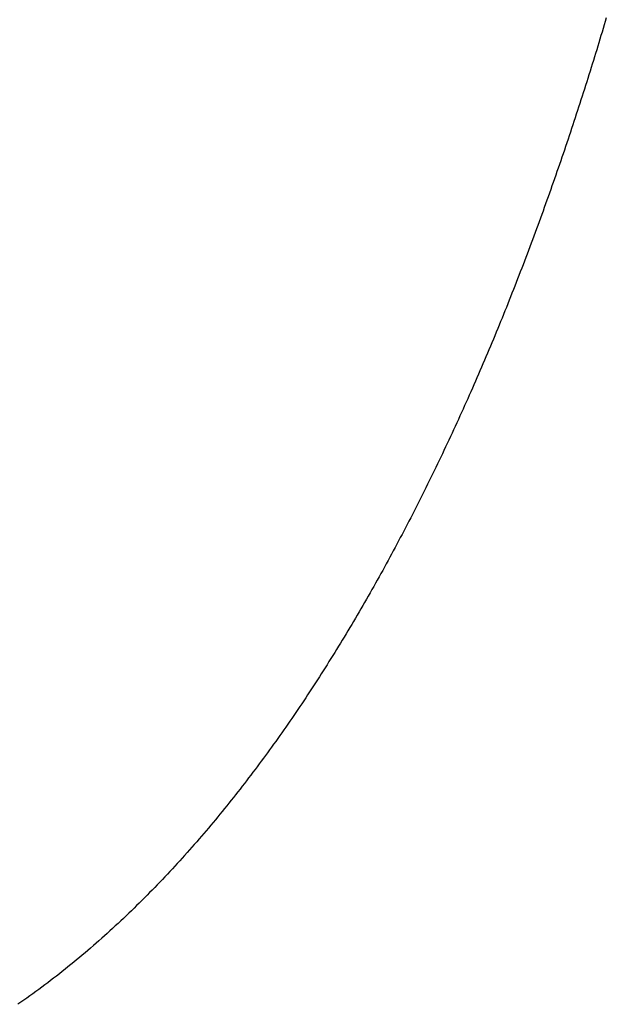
# Model space of a CAD drawing. Extents: x 987 to 2641, y 1244 to 2490.
# Tile 85 of 138: x 2556 to 2583, y 1787 to 1832. Entities that reach past the tile are written whole.
import ezdxf

# ---------------------------------------------------------------- set-up
doc = ezdxf.new("R2010")
doc.units = 0
doc.layers.add('KF_GRAVIS_8_REAR', color=7, linetype='CONTINUOUS')

# ---------------------------------------------------------------- blocks, each defined once
blk = doc.blocks.new('KF_GRAVIS_8_REAR')
at = {"layer": 'KF_GRAVIS_8_REAR'}
blk.add_polyline3d([(68.9172, -313.417, 0), (68.8688, -313.581, 0), (68.8201, -313.744, 0), (68.7712, -313.908, 0), (68.7221, -314.072, 0), (68.6729, -314.236, 0), (68.6234, -314.4, 0), (68.5737, -314.564, 0), (68.5238, -314.728, 0), (68.4737, -314.892, 0), (68.4234, -315.056, 0), (68.3729, -315.221, 0), (68.3222, -315.385, 0), (68.2713, -315.55, 0), (68.2202, -315.714, 0), (68.1689, -315.879, 0), (68.1173, -316.044, 0), (68.0656, -316.208, 0), (68.0136, -316.373, 0), (67.9615, -316.538, 0), (67.9091, -316.703, 0), (67.8566, -316.868, 0), (67.8038, -317.032, 0), (67.7508, -317.197, 0), (67.6976, -317.363, 0), (67.6442, -317.528, 0), (67.5906, -317.693, 0), (67.5368, -317.858, 0), (67.4828, -318.023, 0), (67.4285, -318.188, 0), (67.3741, -318.353, 0), (67.3195, -318.519, 0), (67.2646, -318.684, 0), (67.2095, -318.849, 0), (67.1542, -319.014, 0), (67.0988, -319.18, 0), (67.0431, -319.345, 0), (66.9871, -319.51, 0), (66.931, -319.676, 0), (66.8747, -319.841, 0), (66.8182, -320.006, 0), (66.7614, -320.171, 0), (66.7044, -320.337, 0), (66.6473, -320.502, 0), (66.5899, -320.667, 0), (66.5323, -320.833, 0), (66.4745, -320.998, 0), (66.4164, -321.163, 0), (66.3582, -321.328, 0), (66.2998, -321.494, 0), (66.2411, -321.659, 0), (66.1822, -321.824, 0), (66.1231, -321.989, 0), (66.0638, -322.154, 0), (66.0043, -322.319, 0), (65.9446, -322.484, 0), (65.8846, -322.649, 0), (65.8245, -322.814, 0), (65.7641, -322.979, 0), (65.7035, -323.144, 0), (65.6427, -323.309, 0), (65.5817, -323.473, 0), (65.5205, -323.638, 0), (65.459, -323.803, 0), (65.3974, -323.967, 0), (65.3355, -324.132, 0), (65.2734, -324.296, 0), (65.2111, -324.461, 0), (65.1486, -324.625, 0), (65.0858, -324.79, 0), (65.0228, -324.954, 0), (64.9597, -325.118, 0), (64.8963, -325.282, 0), (64.8327, -325.446, 0), (64.7688, -325.61, 0), (64.7048, -325.774, 0), (64.6405, -325.937, 0), (64.576, -326.101, 0), (64.5113, -326.265, 0), (64.4464, -326.428, 0), (64.3813, -326.592, 0), (64.3159, -326.755, 0), (64.2503, -326.918, 0), (64.1845, -327.081, 0), (64.1185, -327.244, 0), (64.0523, -327.407, 0), (63.9858, -327.57, 0), (63.9191, -327.732, 0), (63.8522, -327.895, 0), (63.7851, -328.057, 0), (63.7178, -328.22, 0), (63.6502, -328.382, 0), (63.5824, -328.544, 0), (63.5144, -328.706, 0), (63.4462, -328.868, 0), (63.3777, -329.029, 0), (63.309, -329.191, 0), (63.2401, -329.352, 0), (63.171, -329.514, 0), (63.1017, -329.675, 0), (63.0321, -329.836, 0), (62.9623, -329.997, 0), (62.8923, -330.157, 0), (62.822, -330.318, 0), (62.7516, -330.478, 0), (62.6809, -330.639, 0), (62.61, -330.799, 0), (62.5389, -330.959, 0), (62.4676, -331.119, 0), (62.396, -331.278, 0), (62.3242, -331.438, 0), (62.2522, -331.597, 0), (62.18, -331.756, 0), (62.1076, -331.915, 0), (62.0349, -332.074, 0), (61.9621, -332.233, 0), (61.889, -332.391, 0), (61.8157, -332.55, 0), (61.7421, -332.708, 0), (61.6684, -332.866, 0), (61.5944, -333.024, 0), (61.5202, -333.181, 0), (61.4458, -333.339, 0), (61.3712, -333.496, 0), (61.2964, -333.653, 0), (61.2213, -333.81, 0), (61.1461, -333.966, 0), (61.0706, -334.123, 0), (60.9949, -334.279, 0), (60.919, -334.435, 0), (60.8428, -334.591, 0), (60.7665, -334.747, 0), (60.6899, -334.902, 0), (60.6131, -335.057, 0), (60.5361, -335.212, 0), (60.4589, -335.367, 0), (60.3815, -335.522, 0), (60.3039, -335.676, 0), (60.226, -335.83, 0), (60.148, -335.984, 0), (60.0697, -336.138, 0), (59.9912, -336.291, 0), (59.9125, -336.445, 0), (59.8336, -336.598, 0), (59.7544, -336.75, 0), (59.6751, -336.903, 0), (59.5955, -337.055, 0), (59.5158, -337.207, 0), (59.4358, -337.359, 0), (59.3556, -337.511, 0), (59.2752, -337.662, 0), (59.1946, -337.813, 0), (59.1138, -337.964, 0), (59.0327, -338.115, 0), (58.9515, -338.265, 0), (58.87, -338.415, 0), (58.7883, -338.565, 0), (58.7065, -338.715, 0), (58.6244, -338.864, 0), (58.5421, -339.013, 0), (58.4596, -339.162, 0), (58.3768, -339.31, 0), (58.2939, -339.458, 0), (58.2108, -339.606, 0), (58.1274, -339.754, 0), (58.0439, -339.901, 0), (57.9601, -340.049, 0), (57.8762, -340.195, 0), (57.792, -340.342, 0), (57.7076, -340.488, 0), (57.623, -340.634, 0), (57.5382, -340.78, 0), (57.4532, -340.925, 0), (57.368, -341.071, 0), (57.2826, -341.215, 0), (57.1969, -341.36, 0), (57.1111, -341.504, 0), (57.0251, -341.648, 0), (56.9388, -341.792, 0), (56.8524, -341.935, 0), (56.7657, -342.078, 0), (56.6789, -342.221, 0), (56.5918, -342.363, 0), (56.5045, -342.505, 0), (56.4171, -342.647, 0), (56.3294, -342.788, 0), (56.2415, -342.929, 0), (56.1534, -343.07, 0), (56.0651, -343.211, 0), (55.9766, -343.351, 0), (55.8879, -343.49, 0), (55.799, -343.63, 0), (55.7099, -343.769, 0), (55.6206, -343.908, 0), (55.5311, -344.046, 0), (55.4414, -344.184, 0), (55.3515, -344.322, 0), (55.2614, -344.46, 0), (55.1711, -344.597, 0), (55.0806, -344.733, 0), (54.9899, -344.87, 0), (54.8989, -345.006, 0), (54.8078, -345.141, 0), (54.7165, -345.277, 0), (54.625, -345.412, 0), (54.5333, -345.546, 0), (54.4413, -345.681, 0), (54.3492, -345.814, 0), (54.2569, -345.948, 0), (54.1644, -346.081, 0), (54.0717, -346.214, 0), (53.9788, -346.346, 0), (53.8856, -346.478, 0), (53.7923, -346.61, 0), (53.6988, -346.741, 0), (53.6051, -346.872, 0), (53.5112, -347.002, 0), (53.4171, -347.132, 0), (53.3228, -347.262, 0), (53.2283, -347.391, 0), (53.1334, -347.52, 0), (53.0381, -347.65, 0), (52.9423, -347.779, 0), (52.8459, -347.908, 0), (52.7491, -348.037, 0), (52.6518, -348.166, 0), (52.554, -348.295, 0), (52.4558, -348.424, 0), (52.357, -348.553, 0), (52.2578, -348.682, 0), (52.1581, -348.811, 0), (52.0579, -348.94, 0), (51.9572, -349.068, 0), (51.856, -349.197, 0), (51.7544, -349.325, 0), (51.6522, -349.454, 0), (51.5496, -349.582, 0), (51.4465, -349.71, 0), (51.343, -349.838, 0), (51.2389, -349.966, 0), (51.1344, -350.094, 0), (51.0294, -350.222, 0), (50.9239, -350.349, 0), (50.818, -350.477, 0), (50.7115, -350.604, 0), (50.6046, -350.731, 0), (50.4972, -350.858, 0), (50.3894, -350.984, 0), (50.281, -351.111, 0), (50.1722, -351.237, 0), (50.0629, -351.363, 0), (49.9532, -351.489, 0), (49.8429, -351.615, 0), (49.7322, -351.74, 0), (49.6211, -351.865, 0), (49.5094, -351.99, 0), (49.3973, -352.114, 0), (49.2847, -352.239, 0), (49.1717, -352.363, 0), (49.0581, -352.487, 0), (48.9441, -352.61, 0), (48.8297, -352.733, 0), (48.7147, -352.856, 0), (48.5993, -352.979, 0), (48.4835, -353.101, 0), (48.3671, -353.223, 0), (48.2503, -353.345, 0), (48.1331, -353.466, 0), (48.0153, -353.587, 0), (47.8971, -353.708, 0), (47.7785, -353.828, 0), (47.6594, -353.948, 0), (47.5398, -354.067, 0), (47.4197, -354.186, 0), (47.2992, -354.305, 0), (47.1782, -354.423, 0), (47.0568, -354.541, 0), (46.9349, -354.659, 0), (46.8126, -354.776, 0), (46.6898, -354.893, 0), (46.5665, -355.009, 0), (46.4428, -355.125, 0), (46.3187, -355.24, 0), (46.194, -355.355, 0), (46.069, -355.469, 0), (45.9435, -355.583, 0), (45.8175, -355.697, 0), (45.6911, -355.81, 0), (45.5643, -355.923, 0), (45.437, -356.035, 0), (45.3092, -356.146, 0), (45.1811, -356.257, 0), (45.0525, -356.368, 0), (44.9234, -356.478, 0), (44.7939, -356.587, 0), (44.664, -356.696, 0), (44.5336, -356.805, 0), (44.4028, -356.913, 0), (44.2716, -357.02, 0), (44.1399, -357.127, 0), (44.0078, -357.233, 0), (43.8753, -357.339, 0), (43.7423, -357.444, 0), (43.6089, -357.548, 0), (43.4751, -357.652, 0), (43.3409, -357.756, 0), (43.2062, -357.858, 0), (43.0711, -357.96, 0), (42.9356, -358.062, 0), (42.7996, -358.163, 0), (42.6633, -358.263, 0), (42.5265, -358.362, 0), (42.3893, -358.461, 0), (42.2517, -358.56, 0), (42.1137, -358.657, 0), (41.9753, -358.754, 0), (41.8364, -358.85, 0)], dxfattribs=at)

msp = doc.modelspace()

# ---------------------------------------------------------------- block references
at = {"layer": 'KF_GRAVIS_8_REAR'}
msp.add_blockref('KF_GRAVIS_8_REAR', (2514.017, 2145.913), dxfattribs=at)

doc.saveas('drawing.dxf')
